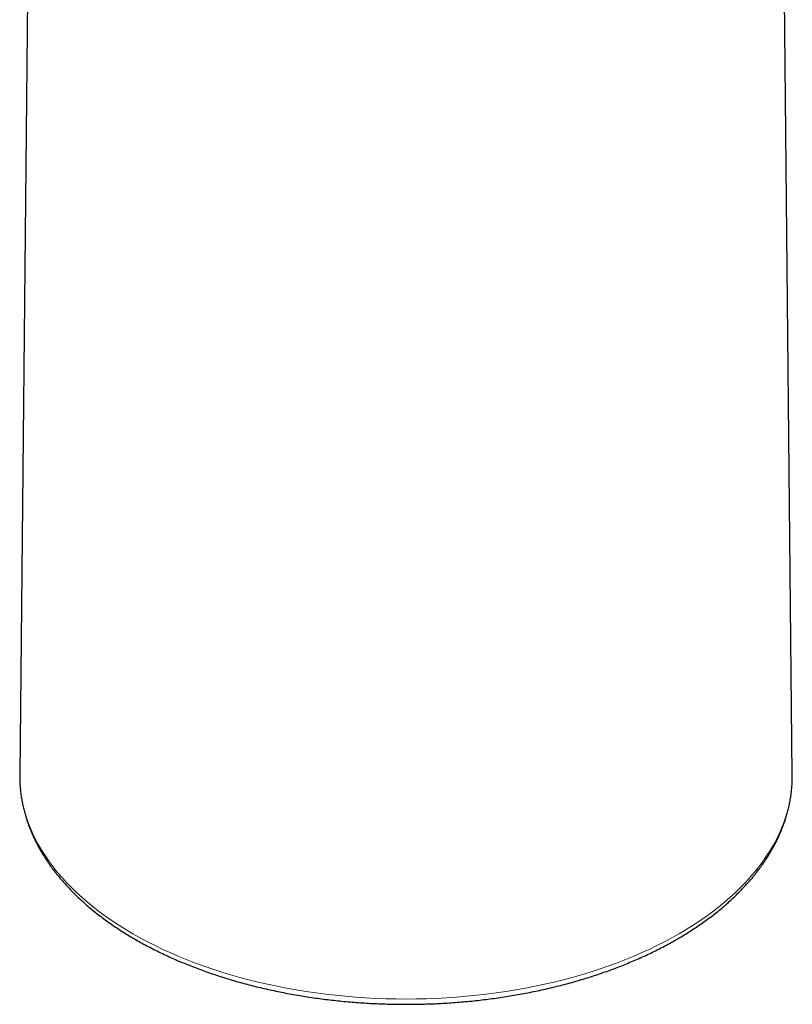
# Model space of a CAD drawing. Header units: millimetres. Extents: x 8 to 947, y 12 to 1137.
# Tile 6 of 41: x 680 to 711, y 255 to 295. Entities that reach past the tile are written whole.
import ezdxf

# ---------------------------------------------------------------- set-up
doc = ezdxf.new("R2010")
doc.units = ezdxf.units.MM

msp = doc.modelspace()

# ---------------------------------------------------------------- linework, layer by layer
at = {"color": 7, "linetype": 'Continuous', "lineweight": 30}
for p, q in [((680.379, 319.567), (679.817, 264.534)), ((711.448, 264.534), (710.886, 319.567))]:
    msp.add_line(p, q, dxfattribs=at)
at = {"color": 7, "linetype": 'Continuous', "lineweight": 30, "flags": 128}
for points in [[(679.817, 264.534), (679.817, 264.48), (679.817, 264.438)], [(711.448, 264.432), (711.448, 264.48), (711.448, 264.534)]]:
    msp.add_lwpolyline(points, dxfattribs=at)
at = {"color": 8, "linetype": 'Continuous', "lineweight": 0, "flags": 128}
msp.add_lwpolyline([(679.817, 264.438), (679.822, 264.241), (679.838, 264.003), (679.865, 263.764), (679.903, 263.526), (679.952, 263.289), (680.011, 263.052), (680.081, 262.816), (680.162, 262.582), (680.254, 262.349), (680.355, 262.117), (680.468, 261.887), (680.591, 261.659), (680.724, 261.433), (680.867, 261.208), (681.02, 260.986), (681.184, 260.767), (681.357, 260.55), (681.54, 260.335), (681.733, 260.124), (681.935, 259.915), (682.147, 259.71), (682.368, 259.508), (682.598, 259.309), (682.837, 259.114), (683.085, 258.922), (683.341, 258.734), (683.606, 258.551), (683.879, 258.371), (684.16, 258.195), (684.449, 258.024), (684.745, 257.857), (685.05, 257.695), (685.361, 257.538), (685.679, 257.385), (686.004, 257.237), (686.336, 257.094), (686.674, 256.956), (687.018, 256.823), (687.369, 256.696), (687.724, 256.573), (688.086, 256.457), (688.452, 256.345), (688.823, 256.239), (689.2, 256.139), (689.58, 256.045), (689.965, 255.957), (690.353, 255.874), (690.745, 255.797), (691.14, 255.726), (691.539, 255.661), (691.94, 255.602), (692.344, 255.55), (692.75, 255.503), (693.158, 255.462), (693.568, 255.428), (693.979, 255.4), (694.391, 255.378), (694.805, 255.363), (695.218, 255.353), (695.632, 255.35), (696.046, 255.353), (696.46, 255.363), (696.873, 255.378), (697.286, 255.4), (697.697, 255.428), (698.107, 255.462), (698.515, 255.503), (698.921, 255.55), (699.325, 255.602), (699.726, 255.661), (700.124, 255.726), (700.52, 255.797), (700.912, 255.874), (701.3, 255.957), (701.685, 256.045), (702.065, 256.139), (702.441, 256.239), (702.813, 256.345), (703.179, 256.457), (703.54, 256.573), (703.896, 256.696), (704.246, 256.823), (704.591, 256.956), (704.929, 257.094), (705.26, 257.237), (705.586, 257.385), (705.904, 257.538), (706.215, 257.695), (706.519, 257.857), (706.816, 258.024), (707.105, 258.195), (707.386, 258.371), (707.659, 258.551), (707.924, 258.734), (708.18, 258.922), (708.428, 259.114), (708.667, 259.309), (708.897, 259.508), (709.118, 259.71), (709.329, 259.915), (709.532, 260.124), (709.724, 260.335), (709.907, 260.55), (710.081, 260.767), (710.244, 260.986), (710.398, 261.208), (710.541, 261.433), (710.674, 261.659), (710.797, 261.887), (710.909, 262.117), (711.011, 262.349), (711.103, 262.582), (711.183, 262.816), (711.253, 263.052), (711.313, 263.289), (711.362, 263.526), (711.399, 263.764), (711.426, 264.003), (711.443, 264.241), (711.448, 264.432)], dxfattribs=at)
at = {"color": 7, "linetype": 'Continuous', "lineweight": 30}
for points, knots in [([(679.818, 264.432), (679.818, 264.396), (679.818, 264.293), (679.827, 264.123), (679.843, 263.921), (679.867, 263.72), (679.897, 263.519), (679.936, 263.318), (679.981, 263.118), (680.034, 262.919), (680.093, 262.72), (680.16, 262.522), (680.234, 262.325), (680.316, 262.129), (680.404, 261.934), (680.5, 261.74), (680.602, 261.547), (680.712, 261.356), (680.829, 261.166), (680.953, 260.977), (681.083, 260.79), (681.22, 260.605), (681.365, 260.422), (681.515, 260.241), (681.673, 260.061), (681.837, 259.884), (682.007, 259.709), (682.184, 259.536), (682.367, 259.366), (682.556, 259.198), (682.752, 259.032), (682.953, 258.87), (683.16, 258.709), (683.373, 258.552), (683.592, 258.398), (683.816, 258.246), (684.045, 258.098), (684.28, 257.952), (684.52, 257.809), (684.766, 257.67), (685.016, 257.534), (685.271, 257.401), (685.531, 257.272), (685.795, 257.146), (686.064, 257.023), (686.337, 256.904), (686.614, 256.789), (686.896, 256.676), (687.181, 256.568), (687.47, 256.463), (687.763, 256.362), (688.06, 256.265), (688.36, 256.172), (688.663, 256.082), (688.97, 255.996), (689.279, 255.914), (689.591, 255.837), (689.907, 255.763), (690.224, 255.693), (690.544, 255.627), (690.867, 255.565), (691.191, 255.507), (691.518, 255.453), (691.846, 255.404), (692.176, 255.358), (692.508, 255.317), (692.841, 255.28), (693.175, 255.247), (693.511, 255.218), (693.847, 255.194), (694.184, 255.173), (694.522, 255.157), (694.861, 255.146), (695.199, 255.138), (695.538, 255.135), (695.877, 255.136), (696.216, 255.141), (696.555, 255.15), (696.893, 255.164), (697.23, 255.182), (697.567, 255.204), (697.903, 255.23), (698.238, 255.261), (698.572, 255.296), (698.904, 255.335), (699.235, 255.378), (699.565, 255.425), (699.892, 255.477), (700.218, 255.532), (700.541, 255.592), (700.863, 255.655), (701.182, 255.723), (701.498, 255.795), (701.812, 255.871), (702.123, 255.95), (702.431, 256.034), (702.736, 256.121), (703.038, 256.213), (703.336, 256.308), (703.631, 256.407), (703.923, 256.509), (704.21, 256.616), (704.494, 256.726), (704.774, 256.839), (705.049, 256.956), (705.321, 257.077), (705.588, 257.201), (705.85, 257.329), (706.108, 257.46), (706.361, 257.594), (706.561, 257.705), (706.678, 257.772), (706.712, 257.792)], [0, 0, 0, 0, 0.004753, 0.013686, 0.022621, 0.031558, 0.040501, 0.049451, 0.05841, 0.06738, 0.076362, 0.085357, 0.094366, 0.103391, 0.112431, 0.121487, 0.130558, 0.139646, 0.148749, 0.157866, 0.166997, 0.176142, 0.185299, 0.194467, 0.203646, 0.212834, 0.222031, 0.231235, 0.240445, 0.249661, 0.258882, 0.268106, 0.277334, 0.286564, 0.295797, 0.30503, 0.314265, 0.3235, 0.332735, 0.341969, 0.351204, 0.360437, 0.369669, 0.3789, 0.38813, 0.397358, 0.406585, 0.41581, 0.425034, 0.434256, 0.443476, 0.452695, 0.461912, 0.471128, 0.480342, 0.489555, 0.498766, 0.507976, 0.517185, 0.526393, 0.535599, 0.544804, 0.554008, 0.563211, 0.572414, 0.581615, 0.590816, 0.600016, 0.609215, 0.618414, 0.627613, 0.636811, 0.646009, 0.655207, 0.664404, 0.673602, 0.682799, 0.691997, 0.701195, 0.710393, 0.719591, 0.72879, 0.73799, 0.74719, 0.75639, 0.765592, 0.774794, 0.783997, 0.793201, 0.802406, 0.811612, 0.82082, 0.830028, 0.839238, 0.84845, 0.857662, 0.866877, 0.876093, 0.88531, 0.894529, 0.90375, 0.912973, 0.922197, 0.931423, 0.940651, 0.949881, 0.959112, 0.968345, 0.977579, 0.986815, 0.996052, 1, 1, 1, 1]), ([(706.712, 257.792), (706.755, 257.817), (706.879, 257.889), (707.079, 258.01), (707.312, 258.157), (707.54, 258.307), (707.762, 258.459), (707.978, 258.615), (708.189, 258.774), (708.394, 258.935), (708.593, 259.099), (708.786, 259.266), (708.973, 259.435), (709.154, 259.607), (709.329, 259.781), (709.497, 259.957), (709.659, 260.136), (709.814, 260.317), (709.962, 260.5), (710.104, 260.684), (710.239, 260.871), (710.367, 261.059), (710.488, 261.249), (710.602, 261.44), (710.709, 261.633), (710.809, 261.827), (710.902, 262.022), (710.987, 262.219), (711.065, 262.416), (711.137, 262.615), (711.2, 262.814), (711.257, 263.013), (711.306, 263.214), (711.348, 263.415), (711.383, 263.616), (711.41, 263.817), (711.431, 264.019), (711.443, 264.221), (711.449, 264.357), (711.448, 264.425), (711.448, 264.426)], [0, 0, 0, 0, 0.014617, 0.0423068, 0.07, 0.0976944, 0.1253886, 0.1530815, 0.1807715, 0.2084573, 0.236137, 0.2638087, 0.2914704, 0.3191197, 0.3467542, 0.3743711, 0.4019677, 0.429541, 0.457088, 0.4846055, 0.5120906, 0.53954, 0.566951, 0.5943208, 0.6216472, 0.6489279, 0.6761616, 0.7033471, 0.7304841, 0.7575729, 0.7846144, 0.8116103, 0.8385633, 0.8654764, 0.8923536, 0.9191996, 0.9460195, 0.972819, 0.9996041, 1, 1, 1, 1])]:
    msp.add_open_spline(points, degree=3, knots=knots, dxfattribs=at)

doc.saveas('drawing.dxf')
